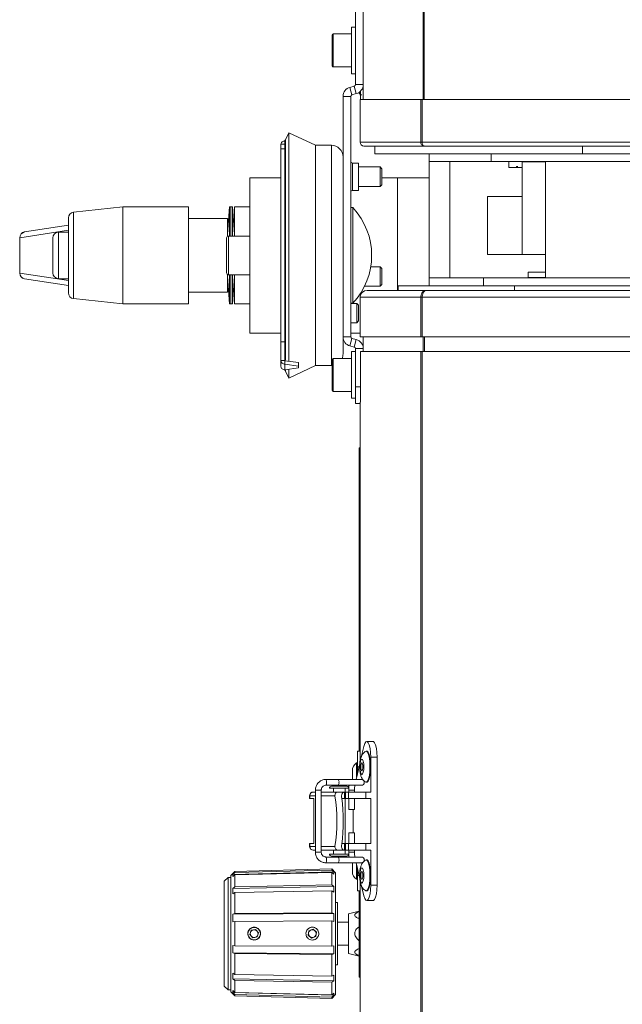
# Model space of a CAD drawing. Header units: millimetres. Extents: x -219 to 1361, y -849 to 661.
# Tile 19 of 73: x -219 to -64, y -414 to -160. Entities that reach past the tile are written whole.
import ezdxf

# ---------------------------------------------------------------- set-up
doc = ezdxf.new("R2010")
doc.units = ezdxf.units.MM

msp = doc.modelspace()

# ---------------------------------------------------------------- linework, layer by layer
at = {"color": 7, "linetype": 'Continuous', "lineweight": 15}
for p, q in [((-130.38, 138.44), (-130.38, -180.36)), ((-132.38, -176.55), (-132.38, -144.56)), ((-132.38, -161.74), (-133.38, -161.74)), ((-133.38, -165.45), (-133.38, -161.74)), ((-138.38, -166.21), (-138.38, -163.74)), ((-133.38, -163.49), (-138.13, -163.49)), ((-138.38, -171.74), (-138.38, -166.21)), ((-133.38, -173.74), (-133.38, -165.45)), ((-138.13, -171.99), (-133.38, -171.99)), ((-133.38, -173.74), (-132.38, -173.74)), ((-133.81, -177.24), (-132.68, -176.94)), ((-133.29, -179.17), (-133.81, -177.24)), ((-132.16, -178.87), (-132.68, -176.94)), ((-130.38, -176.55), (-132.38, -176.55)), ((-135.58, -241.56), (-135.58, -179.56)), ((-133.58, -179.56), (-135.58, -179.56)), ((-133.58, -241.56), (-133.58, -179.56)), ((-133.29, -179.17), (-132.16, -178.87)), ((-131.14, -178.29), (-131.1, -180.31)), ((-131.18, -180.36), (-131.18, -191.36)), ((-131.18, -180.36), (-115.53, -180.36)), ((-115.53, -191.36), (-115.53, -180.36)), ((-115.53, -180.36), (-115.21, -180.36)), ((-115.21, -180.36), (-60.38, -180.36)), ((-115.21, -180.36), (-115.21, -191.36)), ((-149.54, -188.95), (-150.38, -190.76)), ((-142.64, -192.17), (-149.54, -188.95)), ((-149.54, -188.95), (-149.54, -247.87)), ((-150.58, -191.91), (-151.58, -191.91)), ((-151.58, -193.06), (-151.58, -191.91)), ((-150.38, -190.89), (-150.58, -190.89)), ((-150.58, -245.07), (-150.58, -190.89)), ((-150.38, -190.76), (-150.38, -247.55)), ((-138.58, -192.17), (-142.64, -192.17)), ((-142.64, -192.17), (-142.64, -248.95)), ((-131.18, -191.36), (-115.53, -191.36)), ((-114.68, -192.36), (-130.18, -192.36)), ((-127.38, -192.36), (-127.38, -194.36)), ((-115.21, -191.36), (-115.53, -191.36)), ((-115.21, -191.36), (-60.38, -191.36)), ((-60.38, -192.36), (-114.68, -192.36)), ((-73.88, -192.36), (-73.88, -194.36)), ((-150.58, -193.06), (-151.58, -193.06)), ((-151.58, -200.56), (-151.58, -193.06)), ((-73.88, -194.36), (-127.38, -194.36)), ((-113.38, -196.36), (-113.38, -194.36)), ((-97.38, -196.36), (-97.38, -194.36)), ((19.12, -194.36), (-73.88, -194.36)), ((-131.58, -196.75), (-133.18, -196.75)), ((-131.58, -196.75), (-131.58, -203.8)), ((-126.03, -197.77), (-131.58, -197.77)), ((-125.58, -198.22), (-126.03, -197.77)), ((-126.03, -200.92), (-126.03, -197.77)), ((-113.38, -196.36), (-113.38, -226.36)), ((-113.38, -196.36), (-97.38, -196.36)), ((-108.02, -196.36), (-108.02, -226.36)), ((-97.38, -196.36), (42.62, -196.36)), ((-92.88, -196.36), (-92.88, -197.86)), ((-92.88, -197.86), (-89.38, -197.86)), ((-89.38, -196.46), (-89.38, -197.86)), ((-89.38, -196.46), (-83.38, -196.46)), ((-89.38, -197.86), (-89.38, -205.36)), ((-88.38, -196.36), (-88.38, -196.46)), ((-84.38, -196.46), (-84.38, -196.36)), ((-83.38, -220.36), (-83.38, -196.46)), ((-125.58, -200.8), (-125.58, -198.22)), ((-151.58, -200.56), (-159.58, -200.56)), ((-159.58, -200.56), (-159.58, -240.56)), ((-151.58, -200.56), (-151.58, -240.56)), ((-131.58, -202.77), (-126.03, -202.77)), ((-126.03, -202.77), (-126.03, -200.92)), ((-126.03, -202.77), (-125.58, -202.33)), ((-121.58, -200.56), (-125.58, -200.56)), ((-125.58, -202.33), (-125.58, -200.8)), ((-113.38, -200.56), (-121.58, -200.56)), ((-133.18, -203.8), (-131.58, -203.8)), ((-89.38, -205.36), (-98.38, -205.36)), ((-98.38, -220.36), (-98.38, -205.36)), ((-89.38, -220.36), (-89.38, -205.36)), ((-192.38, -208.06), (-205.04, -209.41)), ((-175.38, -208.06), (-192.38, -208.06)), ((-192.38, -208.06), (-192.38, -233.06)), ((-175.38, -208.06), (-175.38, -233.06)), ((-164.86, -208.06), (-165.38, -215.08)), ((-164.48, -208.06), (-164.86, -208.06)), ((-164.86, -208.06), (-164.86, -215.56)), ((-164.11, -208.06), (-164.48, -208.06)), ((-164.48, -215.56), (-164.48, -208.06)), ((-163.58, -215.08), (-164.11, -208.06)), ((-164.11, -215.56), (-164.11, -208.06)), ((-159.58, -208.06), (-163.58, -208.06)), ((-163.58, -208.06), (-163.58, -215.56)), ((-133.05, -208.23), (-133.58, -208.23)), ((-133.05, -208.23), (-133.05, -208.65)), ((-133.05, -208.65), (-133.05, -232.88)), ((-206.38, -212.77), (-217.66, -214.52)), ((-206.38, -230.21), (-206.38, -210.9)), ((-165.38, -211.06), (-175.38, -211.06)), ((-165.38, -215.56), (-165.38, -211.06)), ((-206.38, -214.56), (-208.88, -214.56)), ((-159.58, -215.56), (-165.08, -215.56)), ((-218.93, -216), (-218.93, -225.11)), ((-218.89, -216), (-218.89, -225.11)), ((-210.38, -225.06), (-210.38, -216.06)), ((-165.58, -216.06), (-165.58, -225.06)), ((-98.38, -220.36), (-83.38, -220.36)), ((-83.38, -224.86), (-83.38, -220.36)), ((-165.38, -230.06), (-165.38, -225.56)), ((-165.08, -225.56), (-159.58, -225.56)), ((-164.86, -225.56), (-164.86, -233.06)), ((-164.48, -233.06), (-164.48, -225.56)), ((-164.11, -233.06), (-164.11, -225.56)), ((-163.58, -225.56), (-163.58, -233.06)), ((-126.03, -223.49), (-128.44, -223.49)), ((-125.58, -223.94), (-126.03, -223.49)), ((-126.03, -225.36), (-126.03, -223.49)), ((-126.03, -228.49), (-126.03, -225.36)), ((-125.58, -225.48), (-125.58, -223.94)), ((-125.58, -228.05), (-125.58, -225.48)), ((-83.38, -224.86), (-87.88, -224.86)), ((-87.88, -224.86), (-87.88, -226.36)), ((-83.38, -226.26), (-83.38, -224.86)), ((-217.66, -226.59), (-206.38, -228.34)), ((-208.88, -226.56), (-206.38, -226.56)), ((-165.38, -226.03), (-164.86, -233.06)), ((-164.11, -233.06), (-163.58, -226.03)), ((-126.03, -228.49), (-125.58, -228.05)), ((-121.38, -229.56), (-121.38, -228.36)), ((-121.38, -228.36), (-91.38, -228.36)), ((-113.38, -228.36), (-113.38, -226.36)), ((-113.38, -226.36), (-99.38, -226.36)), ((-99.38, -228.36), (-99.38, -226.36)), ((-99.38, -226.36), (-42.38, -226.36)), ((-91.38, -228.36), (-91.38, -229.56)), ((36.62, -228.36), (-91.38, -228.36)), ((-87.88, -226.26), (-83.38, -226.26)), ((-84.38, -226.36), (-84.38, -226.26)), ((-175.38, -230.06), (-165.38, -230.06)), ((-130.04, -228.49), (-126.03, -228.49)), ((-129.38, -229.56), (-114.1, -229.56)), ((-114.1, -229.56), (-60.38, -229.56)), ((-205.04, -231.7), (-192.38, -233.06)), ((-192.38, -233.06), (-175.38, -233.06)), ((-164.86, -233.06), (-164.48, -233.06)), ((-164.48, -233.06), (-164.11, -233.06)), ((-163.58, -233.06), (-159.58, -233.06)), ((-133.58, -232.88), (-133.05, -232.88)), ((-132.03, -232.91), (-133.58, -232.91)), ((-131.58, -233.35), (-132.03, -232.91)), ((-132.03, -234.45), (-132.03, -232.91)), ((-131.58, -234.62), (-131.58, -233.35)), ((-115.55, -231.36), (-131.18, -231.36)), ((-131.18, -231.36), (-131.18, -241.56)), ((-115.17, -231.36), (-115.55, -231.36)), ((-115.55, -231.36), (-115.55, -241.56)), ((-60.38, -231.36), (-115.17, -231.36)), ((-115.17, -231.36), (-115.17, -241.56)), ((-132.03, -237.91), (-132.03, -234.45)), ((-131.58, -237.46), (-131.58, -234.62)), ((-133.58, -237.91), (-132.03, -237.91)), ((-132.03, -237.91), (-131.58, -237.46)), ((-151.58, -240.56), (-159.58, -240.56)), ((-151.58, -242.84), (-151.58, -240.56)), ((-131.18, -240.56), (-133.58, -240.56)), ((-151.58, -242.84), (-150.58, -242.84)), ((-151.58, -247.68), (-151.58, -242.84)), ((-135.58, -241.56), (-135.58, -245.95)), ((-133.58, -241.56), (-135.58, -241.56)), ((-133.29, -241.94), (-133.81, -243.87)), ((-132.16, -242.24), (-133.29, -241.94)), ((-132.16, -242.24), (-132.68, -244.18)), ((-131.18, -241.56), (-115.55, -241.56)), ((-130.38, -245.36), (-130.38, -241.56)), ((-130.37, -245.36), (-130.37, -241.56)), ((-115.55, -241.56), (-115.17, -241.56)), ((-115.17, -241.56), (-60.38, -241.56)), ((-150.58, -247.68), (-150.58, -245.07)), ((-132.68, -244.18), (-133.81, -243.87)), ((-132.38, -245.36), (-133.38, -245.36)), ((-133.38, -249.06), (-133.38, -245.36)), ((-130.38, -244.56), (-132.38, -244.56)), ((-132.38, -254.39), (-132.38, -244.56)), ((-131.12, -258.36), (-131.12, -245.36)), ((-131.12, -245.36), (-115.55, -245.36)), ((-115.55, -245.36), (-115.55, -677.36)), ((-115.55, -245.36), (-115.17, -245.36)), ((-115.17, -245.36), (-115.17, -677.36)), ((-115.17, -245.36), (-60.38, -245.36)), ((-150.58, -247.68), (-151.58, -247.68)), ((-151.58, -249.2), (-151.58, -247.68)), ((-150.57, -247.73), (-150.58, -247.68)), ((-150.57, -247.73), (-150.57, -248.6)), ((-147.07, -248.2), (-150.57, -247.73)), ((-150.57, -250.04), (-150.57, -248.6)), ((-147.07, -249.07), (-150.57, -248.6)), ((-147.07, -249.07), (-147.07, -248.2)), ((-138.38, -249.83), (-138.38, -247.36)), ((-133.38, -247.11), (-138.13, -247.11)), ((-150.58, -250.23), (-150.58, -250.2)), ((-150.58, -250.23), (-150.38, -250.23)), ((-150.57, -250.04), (-147.07, -249.57)), ((-150.38, -250.01), (-150.38, -250.35)), ((-150.38, -250.35), (-149.54, -252.16)), ((-149.54, -252.16), (-142.64, -248.95)), ((-149.54, -249.9), (-149.54, -252.16)), ((-147.07, -249.57), (-147.07, -249.07)), ((-142.64, -248.95), (-138.58, -248.95)), ((-138.58, -248.95), (-138.38, -248.94)), ((-138.38, -255.36), (-138.38, -249.83)), ((-133.38, -257.36), (-133.38, -249.06)), ((-138.13, -255.61), (-133.38, -255.61)), ((-132.38, -254.39), (-131.12, -254.39)), ((-132.38, -254.39), (-132.38, -258.76)), ((-133.38, -257.36), (-132.38, -257.36)), ((-132.38, -258.76), (-131.14, -258.76)), ((-131.14, -258.36), (-131.14, -350.68)), ((-131.14, -258.36), (-131.12, -258.36)), ((-131.14, -258.36), (-131.14, -258.36)), ((-131.38, -270.11), (-131.38, -348.36)), ((-131.14, -270.11), (-131.38, -270.11)), ((-130.2, -347.11), (-130.78, -349.56)), ((-127.82, -345.86), (-129.46, -345.86)), ((-131.88, -348.36), (-131.14, -348.36)), ((-131.88, -352.35), (-131.88, -348.36)), ((-129.46, -348.36), (-129.64, -348.36)), ((-128.45, -358.86), (-128.45, -349.86)), ((-128.45, -349.86), (-126.8, -349.86)), ((-126.8, -382.86), (-126.8, -349.86)), ((-131.27, -351.59), (-132.22, -355.61)), ((-131.88, -351.36), (-132.07, -351.36)), ((-132.07, -354.97), (-132.07, -351.36)), ((-131.88, -352.35), (-131.88, -354.19)), ((-133.18, -355.61), (-133.18, -353.36)), ((-136.82, -355.61), (-140.01, -355.61)), ((-140.01, -357.11), (-136.82, -357.11)), ((-138.57, -357.36), (-134.57, -357.36)), ((-130.84, -355.61), (-136.82, -355.61)), ((-136.82, -357.11), (-130.84, -357.11)), ((-129.64, -356.36), (-129.46, -356.36)), ((-144.24, -359.86), (-144.24, -360.56)), ((-144.14, -359.86), (-144.14, -360.56)), ((-143.24, -358.86), (-143.17, -358.86)), ((-143.17, -358.86), (-142.7, -358.86)), ((-142.7, -358.36), (-142.7, -374.36)), ((-141.2, -374.36), (-141.2, -358.36)), ((-141.2, -358.86), (-136.86, -358.86)), ((-139.07, -357.86), (-134.07, -357.86)), ((-138.07, -357.86), (-138.07, -358.86)), ((-136.86, -358.86), (-135.21, -358.86)), ((-135.21, -358.86), (-135.21, -360.56)), ((-135.21, -358.86), (-134.92, -358.86)), ((-135.07, -358.86), (-135.07, -357.86)), ((-134.12, -358.86), (-135.07, -358.86)), ((-134.92, -360.56), (-134.92, -358.86)), ((-134.17, -358.86), (-134.92, -358.86)), ((-134.17, -360.56), (-134.17, -358.86)), ((-134.12, -358.36), (-134.12, -358.86)), ((-129.71, -358.86), (-134.12, -358.86)), ((-132.62, -358.86), (-132.62, -358.36)), ((-129.71, -360.56), (-129.71, -358.86)), ((-128.45, -358.86), (-129.71, -358.86)), ((-144.14, -360.56), (-144.24, -360.56)), ((-143.13, -360.56), (-144.14, -360.56)), ((-143.13, -372.16), (-143.13, -360.56)), ((-135.21, -360.56), (-135.91, -360.56)), ((-135.21, -360.56), (-134.92, -360.56)), ((-135.07, -372.16), (-135.07, -360.56)), ((-134.17, -360.56), (-134.92, -360.56)), ((-134.12, -360.56), (-134.12, -363.36)), ((-129.71, -360.56), (-134.12, -360.56)), ((-132.62, -363.36), (-132.62, -360.56)), ((-128.45, -360.56), (-129.71, -360.56)), ((-128.45, -360.56), (-128.45, -372.16)), ((-132.62, -363.36), (-134.12, -363.36)), ((-133, -363.36), (-133, -369.36)), ((-134.12, -369.36), (-134.12, -372.16)), ((-132.62, -369.36), (-134.12, -369.36)), ((-132.62, -372.16), (-132.62, -369.36)), ((-144.24, -372.16), (-144.24, -372.86)), ((-144.24, -372.16), (-144.14, -372.16)), ((-144.14, -372.16), (-143.13, -372.16)), ((-144.14, -372.16), (-144.14, -372.86)), ((-135.91, -372.16), (-135.21, -372.16)), ((-135.21, -372.16), (-135.21, -373.86)), ((-134.92, -372.16), (-135.21, -372.16)), ((-134.92, -373.86), (-134.92, -372.16)), ((-134.92, -372.16), (-134.17, -372.16)), ((-134.17, -373.86), (-134.17, -372.16)), ((-134.12, -372.16), (-129.71, -372.16)), ((-129.71, -373.86), (-129.71, -372.16)), ((-129.71, -372.16), (-128.45, -372.16)), ((-143.17, -373.86), (-143.24, -373.86)), ((-142.7, -373.86), (-143.17, -373.86)), ((-136.86, -373.86), (-141.2, -373.86)), ((-139.07, -374.86), (-134.07, -374.86)), ((-134.57, -375.36), (-138.57, -375.36)), ((-138.07, -373.86), (-138.07, -374.86)), ((-135.21, -373.86), (-136.86, -373.86)), ((-134.92, -373.86), (-135.21, -373.86)), ((-135.07, -374.86), (-135.07, -373.86)), ((-134.17, -373.86), (-134.92, -373.86)), ((-134.12, -373.86), (-134.12, -374.36)), ((-129.71, -373.86), (-134.12, -373.86)), ((-132.62, -374.36), (-132.62, -373.86)), ((-128.45, -373.86), (-129.71, -373.86)), ((-128.45, -382.86), (-128.45, -373.86)), ((-136.82, -375.61), (-140.01, -375.61)), ((-140.01, -377.11), (-136.82, -377.11)), ((-130.84, -375.61), (-136.82, -375.61)), ((-136.82, -377.11), (-130.84, -377.11)), ((-133.18, -379.36), (-133.18, -377.11)), ((-132.22, -377.11), (-131.25, -381.17)), ((-132.07, -381.36), (-132.07, -377.75)), ((-129.46, -376.36), (-129.64, -376.36)), ((-163.46, -379.33), (-164.48, -380.36)), ((-164.48, -410.36), (-164.48, -380.36)), ((-137.97, -379.47), (-163.97, -380.14)), ((-163.97, -380.14), (-163.46, -379.64)), ((-163.97, -380.67), (-163.97, -380.14)), ((-163.97, -380.67), (-163.46, -380.18)), ((-138.46, -378.67), (-163.46, -379.33)), ((-163.46, -379.64), (-138.46, -378.99)), ((-163.46, -379.33), (-163.46, -379.64)), ((-163.46, -380.18), (-138.46, -379.56)), ((-163.46, -380.18), (-163.46, -383.31)), ((-137.48, -379.65), (-138.46, -378.67)), ((-138.46, -378.99), (-138.46, -378.67)), ((-138.46, -378.99), (-137.97, -379.47)), ((-138.46, -382.81), (-138.46, -379.56)), ((-138.46, -379.56), (-137.97, -380.02)), ((-137.97, -380.02), (-137.97, -379.47)), ((-137.48, -379.65), (-137.48, -411.06)), ((-131.88, -380.37), (-131.88, -378.52)), ((-131.88, -384.36), (-131.88, -380.37)), ((-165.18, -380.86), (-166.18, -381.86)), ((-166.18, -408.86), (-166.18, -381.86)), ((-164.48, -380.86), (-165.18, -380.86)), ((-165.18, -380.86), (-165.18, -409.86)), ((-137.97, -383.18), (-163.97, -383.69)), ((-163.46, -383.31), (-138.46, -382.81)), ((-138.46, -382.81), (-137.97, -383.18)), ((-137.97, -384.68), (-137.97, -383.18)), ((-132.07, -381.36), (-131.88, -381.36)), ((-131.14, -381.98), (-131.14, -575.68)), ((-130.78, -383.14), (-130.2, -385.6)), ((-128.45, -382.86), (-126.8, -382.86)), ((-163.97, -383.69), (-163.46, -383.31)), ((-163.97, -385.13), (-163.97, -383.69)), ((-163.97, -385.13), (-163.46, -384.79)), ((-163.46, -384.79), (-138.46, -384.36)), ((-163.46, -384.79), (-163.46, -390.2)), ((-138.46, -389.99), (-138.46, -384.36)), ((-138.46, -384.36), (-137.97, -384.68)), ((-131.14, -384.36), (-131.88, -384.36)), ((-131.38, -384.36), (-131.38, -406.61)), ((-129.64, -384.36), (-129.46, -384.36)), ((-136.98, -387.36), (-137.48, -387.36)), ((-136.98, -387.36), (-136.98, -403.36)), ((-129.46, -386.86), (-127.82, -386.86)), ((-137.97, -390.15), (-163.97, -390.37)), ((-163.97, -390.37), (-163.46, -390.2)), ((-163.97, -392.33), (-163.97, -390.37)), ((-163.46, -390.2), (-138.46, -389.99)), ((-138.46, -389.99), (-137.97, -390.15)), ((-137.97, -392.2), (-137.97, -390.15)), ((-131.38, -389.56), (-134.18, -390.26)), ((-134.18, -390.26), (-134.18, -400.46)), ((-163.97, -392.33), (-163.46, -392.23)), ((-163.46, -392.23), (-138.46, -392.1)), ((-163.46, -392.23), (-163.46, -398.48)), ((-138.46, -398.61), (-138.46, -392.1)), ((-138.46, -392.1), (-137.97, -392.2)), ((-134.18, -392.36), (-136.98, -392.36)), ((-159.25, -394.49), (-159.61, -395.59)), ((-159.61, -395.59), (-158.85, -396.45)), ((-158.12, -394.26), (-159.25, -394.49)), ((-157.35, -395.12), (-158.12, -394.26)), ((-157.72, -396.22), (-157.35, -395.12)), ((-144.36, -394.6), (-144.57, -395.74)), ((-144.57, -395.74), (-143.7, -396.49)), ((-143.27, -394.22), (-144.36, -394.6)), ((-142.4, -394.97), (-143.27, -394.22)), ((-142.61, -396.11), (-142.4, -394.97)), ((-163.97, -400.34), (-163.97, -398.38)), ((-163.97, -398.38), (-163.46, -398.48)), ((-158.85, -396.45), (-157.72, -396.22)), ((-143.7, -396.49), (-142.61, -396.11)), ((-136.98, -398.36), (-134.18, -398.36)), ((-163.97, -400.34), (-163.46, -400.51)), ((-137.97, -400.56), (-163.97, -400.34)), ((-163.46, -398.48), (-138.46, -398.61)), ((-163.46, -400.51), (-163.46, -405.92)), ((-163.46, -400.51), (-138.46, -400.72)), ((-138.46, -398.61), (-137.97, -398.52)), ((-138.46, -400.72), (-137.97, -400.56)), ((-138.46, -406.35), (-138.46, -400.72)), ((-137.97, -400.56), (-137.97, -398.52)), ((-134.18, -400.46), (-131.38, -401.16)), ((-137.48, -403.36), (-136.98, -403.36)), ((-163.97, -405.58), (-163.46, -405.92)), ((-163.97, -407.02), (-163.97, -405.58)), ((-163.46, -405.92), (-138.46, -406.35)), ((-163.97, -407.02), (-163.46, -407.41)), ((-137.97, -407.53), (-163.97, -407.02)), ((-163.46, -407.41), (-163.46, -410.53)), ((-163.46, -407.41), (-138.46, -407.9)), ((-138.46, -406.35), (-137.97, -406.03)), ((-138.46, -407.9), (-137.97, -407.53)), ((-138.46, -411.15), (-138.46, -407.9)), ((-137.97, -407.53), (-137.97, -406.03)), ((-131.14, -406.61), (-131.38, -406.61)), ((-166.18, -408.86), (-165.18, -409.86)), ((-165.18, -409.86), (-164.48, -409.86)), ((-164.48, -410.36), (-163.46, -411.38)), ((-163.97, -410.05), (-163.46, -410.53)), ((-163.97, -410.57), (-163.97, -410.05)), ((-163.97, -410.57), (-163.46, -411.07)), ((-137.97, -411.24), (-163.97, -410.57)), ((-163.46, -410.53), (-138.46, -411.15)), ((-163.46, -411.07), (-163.46, -411.38)), ((-163.46, -411.07), (-138.46, -411.72)), ((-138.46, -411.15), (-137.97, -410.69)), ((-138.46, -412.04), (-137.48, -411.06)), ((-137.97, -411.24), (-137.97, -410.69)), ((-163.46, -411.38), (-138.46, -412.04)), ((-138.46, -411.72), (-137.97, -411.24)), ((-138.46, -412.04), (-138.46, -411.72))]:
    msp.add_line(p, q, dxfattribs=at)
at = {"color": 8, "linetype": 'Continuous', "lineweight": 15}
for p, q in [((-114.92, 138.44), (-114.92, -180.36)), ((-114.66, 138.44), (-114.66, -180.36)), ((-138.13, -163.49), (-138.13, -166.12)), ((-138.13, -166.12), (-138.13, -171.99)), ((-138.58, -192.17), (-138.58, -248.95)), ((-133.18, -196.75), (-133.18, -203.8)), ((-121.58, -200.56), (-121.58, -229.56)), ((-205.04, -209.41), (-205.04, -231.7)), ((-206.38, -214.06), (-218.89, -216)), ((-208.88, -214.56), (-208.88, -226.56)), ((-165.08, -215.56), (-165.08, -225.56)), ((-218.93, -216), (-218.89, -216)), ((-218.93, -225.11), (-218.89, -225.11)), ((-218.89, -225.11), (-206.38, -227.05)), ((-114.95, -245.36), (-114.95, -241.56)), ((-114.62, -245.36), (-114.62, -241.56)), ((-138.13, -247.11), (-138.13, -249.73)), ((-138.13, -249.73), (-138.13, -255.61)), ((-131.14, -258.36), (-131.14, -350.68)), ((-131.44, -352.35), (-131.88, -352.35)), ((-144.14, -359.86), (-144.24, -359.86)), ((-142.7, -359.86), (-144.14, -359.86)), ((-142.7, -358.36), (-141.76, -358.36)), ((-141.76, -358.36), (-141.2, -358.36)), ((-137.65, -359.86), (-141.2, -359.86)), ((-132.62, -358.36), (-134.12, -358.36)), ((-144.24, -372.86), (-144.14, -372.86)), ((-144.14, -372.86), (-142.7, -372.86)), ((-141.2, -372.86), (-137.65, -372.86)), ((-142.7, -374.36), (-141.76, -374.36)), ((-141.76, -374.36), (-141.2, -374.36)), ((-132.62, -374.36), (-134.12, -374.36)), ((-131.88, -380.37), (-131.44, -380.37)), ((-131.14, -381.98), (-131.14, -575.68))]:
    msp.add_line(p, q, dxfattribs=at)
at = {"color": 7, "linetype": 'Continuous', "lineweight": 15, "flags": 128}
for points in [[(-115.21, -191.36), (-115.2, -191.55), (-115.17, -191.74), (-115.12, -191.91), (-115.05, -192.06), (-114.97, -192.19), (-114.88, -192.28), (-114.78, -192.34), (-114.68, -192.36)], [(-128.45, -349.86), (-128.49, -348.68), (-128.62, -347.61), (-128.83, -346.74), (-129.09, -346.14), (-129.38, -345.87), (-129.68, -345.95), (-129.96, -346.38), (-130.2, -347.11)], [(-126.8, -349.86), (-126.85, -348.68), (-126.98, -347.61), (-127.18, -346.74), (-127.44, -346.14), (-127.73, -345.87), (-127.82, -345.86)], [(-128.63, -352.36), (-128.67, -351.18), (-128.8, -350.1), (-129.01, -349.23), (-129.27, -348.63), (-129.56, -348.37), (-129.81, -348.41)], [(-128.45, -352.36), (-128.49, -351.18), (-128.63, -350.1), (-128.83, -349.23), (-129.09, -348.63), (-129.38, -348.37), (-129.46, -348.36)], [(-130.21, -352.36), (-130.25, -351.59), (-130.36, -350.94), (-130.52, -350.51), (-130.72, -350.36), (-130.91, -350.51), (-131.08, -350.94), (-131.19, -351.59), (-131.22, -352.36), (-131.19, -353.12), (-131.08, -353.77), (-130.91, -354.2), (-130.72, -354.36), (-130.52, -354.2), (-130.36, -353.77), (-130.25, -353.12), (-130.21, -352.36)], [(-130.97, -352.36), (-130.95, -352.74), (-130.9, -353.06), (-130.81, -353.28), (-130.72, -353.36), (-130.62, -353.28), (-130.54, -353.06), (-130.48, -352.74), (-130.47, -352.36), (-130.48, -351.97), (-130.54, -351.65), (-130.62, -351.43), (-130.72, -351.36), (-130.81, -351.43), (-130.9, -351.65), (-130.95, -351.97), (-130.97, -352.36)], [(-129.81, -356.3), (-129.56, -356.34), (-129.27, -356.08), (-129.01, -355.48), (-128.8, -354.61), (-128.67, -353.53), (-128.63, -352.36)], [(-129.46, -356.36), (-129.38, -356.34), (-129.09, -356.08), (-128.83, -355.48), (-128.63, -354.61), (-128.49, -353.53), (-128.45, -352.36)], [(-128.63, -380.36), (-128.67, -379.18), (-128.8, -378.1), (-129.01, -377.23), (-129.27, -376.63), (-129.56, -376.37), (-129.81, -376.41)], [(-128.45, -380.36), (-128.49, -379.18), (-128.63, -378.1), (-128.83, -377.23), (-129.09, -376.63), (-129.38, -376.37), (-129.46, -376.36)], [(-130.21, -380.36), (-130.25, -379.59), (-130.36, -378.94), (-130.52, -378.51), (-130.72, -378.36), (-130.91, -378.51), (-131.08, -378.94), (-131.19, -379.59), (-131.22, -380.36), (-131.19, -381.12), (-131.08, -381.77), (-130.91, -382.2), (-130.72, -382.36), (-130.52, -382.2), (-130.36, -381.77), (-130.25, -381.12), (-130.21, -380.36)], [(-130.97, -380.36), (-130.95, -380.74), (-130.9, -381.06), (-130.81, -381.28), (-130.72, -381.36), (-130.62, -381.28), (-130.54, -381.06), (-130.48, -380.74), (-130.47, -380.36), (-130.48, -379.97), (-130.54, -379.65), (-130.62, -379.43), (-130.72, -379.36), (-130.81, -379.43), (-130.9, -379.65), (-130.95, -379.97), (-130.97, -380.36)], [(-129.81, -384.3), (-129.56, -384.34), (-129.27, -384.08), (-129.01, -383.48), (-128.8, -382.61), (-128.67, -381.53), (-128.63, -380.36)], [(-129.46, -384.36), (-129.38, -384.34), (-129.09, -384.08), (-128.83, -383.48), (-128.63, -382.61), (-128.49, -381.53), (-128.45, -380.36)], [(-130.2, -385.6), (-129.96, -386.34), (-129.68, -386.76), (-129.38, -386.84), (-129.09, -386.57), (-128.83, -385.98), (-128.62, -385.1), (-128.49, -384.03), (-128.45, -382.86)], [(-127.82, -386.86), (-127.73, -386.84), (-127.44, -386.57), (-127.18, -385.98), (-126.98, -385.1), (-126.85, -384.03), (-126.8, -382.86)]]:
    msp.add_lwpolyline(points, dxfattribs=at)
at = {"color": 8, "linetype": 'Continuous', "lineweight": 15, "flags": 128}
msp.add_lwpolyline([(-139.82, -356.36), (-139.84, -356.64), (-139.88, -356.89), (-139.94, -357.05), (-140.01, -357.11), (-140.01, -357.11)], dxfattribs=at)
at = {"color": 7, "linetype": 'Continuous', "lineweight": 15}
msp.add_circle((-158.48, -395.36), 1.6, dxfattribs=at)
for centre, radius, start, end in [((-138.13, -163.74), 0.25, 90, 180), ((-138.13, -171.74), 0.25, 180, 270), ((-133.18, -179.56), 2.4, 105, 180), ((-132.78, -176.55), 0.4, 285, 0), ((-132.78, -176.55), 2.4, 285, 0), ((-133.18, -179.56), 0.4, 105, 180), ((-128.93, -178.29), 2.17, 179.2468, 207.7456), ((-138.58, -195.17), 3, 0, 90), ((-130.18, -191.36), 1, 180, 270), ((-114.6, -191.43), 0.934, 175.7181, 264.955), ((-133.18, -196.35), 0.4, 180, 270), ((-133.18, -204.2), 0.4, 90, 180), ((-204.88, -210.9), 1.5, 96.1155, 180), ((-146.31, -220.56), 18.11, 317.1042, 42.8958), ((-217.43, -216), 1.5, 98.8187, 180), ((-208.88, -216.06), 1.5, 90, 180), ((-165.08, -216.06), 0.5, 90, 180), ((-217.43, -225.11), 1.5, 180, 261.1813), ((-208.88, -225.06), 1.5, 180, 270), ((-165.08, -225.06), 0.5, 180, 270), ((-204.88, -230.21), 1.5, 180, 263.8845), ((-129.38, -231.36), 1.8, 90, 180), ((-133.18, -241.56), 2.4, 180, 255), ((-133.18, -241.56), 0.4, 180, 255), ((-132.78, -244.56), 2.4, 0, 75), ((-138.58, -245.95), 3, 337.2528, 0), ((-132.78, -244.56), 0.4, 0, 75), ((-138.13, -247.36), 0.25, 90, 180), ((-138.13, -255.36), 0.25, 180, 270), ((-130.83, -353.36), 2.35, 121.7519, 180), ((-138.57, -357.86), 0.5, 90, 180), ((-134.57, -357.86), 0.5, 360, 90), ((-130.84, -356.36), 0.75, 270, 90), ((-143.24, -359.86), 1, 90, 180), ((-143.16, -359.84), 0.984, 90.9606, 180.9294), ((-182.71, -366.36), 45.52, 351.7908, 8.2092), ((-181.76, -366.36), 46.22, 352.6198, 7.3802), ((-143.24, -372.86), 1, 180, 270), ((-143.16, -372.87), 0.984, 179.0702, 269.0398), ((-138.57, -374.86), 0.5, 180, 270), ((-134.57, -374.86), 0.5, 270, 360), ((-130.84, -376.36), 0.75, 270, 90), ((-130.83, -379.36), 2.35, 180, 238.2481), ((-158.48, -395.36), 1, 161.7523, 221.7523), ((-158.48, -395.36), 1, 101.7523, 161.7523), ((-158.48, -395.36), 1, 41.7523, 101.7523), ((-158.48, -395.36), 1, 281.7523, 341.7523), ((-158.48, -395.36), 1, 341.7523, 41.7523), ((-143.48, -395.36), 1, 169.3586, 229.3586), ((-143.48, -395.36), 1, 109.3586, 169.3586), ((-143.48, -395.36), 1, 49.3586, 109.3586), ((-143.48, -395.36), 1, 289.3586, 349.3586), ((-143.48, -395.36), 1, 349.3586, 49.3586), ((-158.48, -395.36), 1, 221.7523, 281.7523), ((-143.48, -395.36), 1, 229.3586, 289.3586)]:
    msp.add_arc(centre, radius, start, end, dxfattribs=at)
at = {"color": 8, "linetype": 'Continuous', "lineweight": 15}
for centre, radius, start, end in [((-217.42, -215.97), 1.47, 99.3727, 181.1818), ((-217.42, -225.14), 1.47, 178.8182, 260.6273), ((-140.71, -356.18), 0.902, 348.7815, 39.5715), ((-137.51, -356.18), 0.901, 348.7708, 39.593), ((-137.51, -356.53), 0.901, 320.407, 11.2292), ((-140.71, -376.18), 0.903, 348.7987, 39.5314), ((-140.71, -376.53), 0.902, 320.4237, 11.2212), ((-137.51, -376.18), 0.901, 348.7691, 39.5952), ((-137.51, -376.53), 0.901, 320.406, 11.2302)]:
    msp.add_arc(centre, radius, start, end, dxfattribs=at)
at = {"color": 7, "linetype": 'Continuous', "lineweight": 15}
for points, knots in [([(-131.57, -178.57), (-131.48, -178.7), (-131.3, -178.99), (-131, -179.18), (-130.85, -179.28)], [0, 0, 0, 0, 0.472859, 1, 1, 1, 1]), ([(-151.58, -191.91), (-151.57, -191.8), (-151.54, -191.58), (-151.31, -191.3), (-150.97, -191.11), (-150.71, -191.09), (-150.57, -191.08)], [0, 0, 0, 0, 0.250001, 0.500002, 0.750002, 1, 1, 1, 1]), ([(-90.53, -197.63), (-90.54, -197.63), (-90.55, -197.62), (-90.62, -197.6), (-90.69, -197.61), (-90.75, -197.63), (-90.81, -197.67), (-90.85, -197.71), (-90.87, -197.75), (-90.89, -197.81), (-90.91, -197.86)], [0, 0, 0, 0, 0.03863, 0.135926, 0.207451, 0.31316, 0.40801, 0.482957, 0.592963, 1, 1, 1, 1]), ([(-115.55, -231.36), (-115.54, -231.16), (-115.51, -230.76), (-115.27, -230.23), (-114.91, -229.82), (-114.5, -229.6), (-114.22, -229.56), (-114.1, -229.56), (-114.1, -229.56)], [0, 0, 0, 0, 0.210024, 0.418964, 0.628741, 0.842241, 0.99596, 1, 1, 1, 1]), ([(-115.17, -231.36), (-115.15, -231.16), (-115.13, -230.76), (-114.96, -230.23), (-114.69, -229.82), (-114.39, -229.6), (-114.19, -229.56), (-114.1, -229.56), (-114.1, -229.56)], [0, 0, 0, 0, 0.210024, 0.418964, 0.628741, 0.842241, 0.99596, 1, 1, 1, 1]), ([(-150.57, -248.6), (-150.71, -248.58), (-150.97, -248.55), (-151.31, -248.34), (-151.54, -248.04), (-151.57, -247.8), (-151.58, -247.68)], [0, 0, 0, 0, 0.249998, 0.499999, 0.75, 1, 1, 1, 1]), ([(-151.58, -249.2), (-151.57, -249.31), (-151.54, -249.53), (-151.31, -249.81), (-150.97, -250.01), (-150.71, -250.03), (-150.57, -250.04)], [0, 0, 0, 0, 0.2500004, 0.5000017, 0.7500023, 1, 1, 1, 1]), ([(-129.85, -348.44), (-130.02, -348.57), (-130.36, -348.85), (-130.73, -349.39), (-131, -350.01), (-131.19, -350.76), (-131.3, -351.71), (-131.31, -352.76), (-131.21, -353.82), (-131.02, -354.67), (-130.7, -355.38), (-130.32, -355.92), (-129.98, -356.16), (-129.83, -356.26)], [0, 0, 0, 0, 0.073043, 0.145278, 0.223369, 0.322577, 0.431139, 0.542904, 0.654528, 0.778285, 0.861419, 0.941756, 1, 1, 1, 1]), ([(-140.01, -355.61), (-140.2, -355.62), (-140.68, -355.65), (-141.43, -355.96), (-142.12, -356.58), (-142.6, -357.41), (-142.66, -358.04), (-142.7, -358.36)], [0, 0, 0, 0, 0.131294, 0.346312, 0.561825, 0.777897, 1, 1, 1, 1]), ([(-141.2, -358.36), (-141.19, -358.27), (-141.18, -358.03), (-141.03, -357.66), (-140.73, -357.32), (-140.36, -357.13), (-140.11, -357.11), (-140.01, -357.11)], [0, 0, 0, 0, 0.131042, 0.358548, 0.591312, 0.829814, 1, 1, 1, 1]), ([(-134.01, -357.11), (-134.03, -357.16), (-134.09, -357.44), (-134.12, -357.89), (-134.12, -358.26), (-134.12, -358.36)], [0, 0, 0, 0, 0.163044, 0.788982, 1, 1, 1, 1]), ([(-132.62, -358.36), (-132.62, -358.23), (-132.62, -357.91), (-132.57, -357.45), (-132.52, -357.21), (-132.49, -357.11)], [0, 0, 0, 0, 0.256653, 0.677276, 1, 1, 1, 1]), ([(-136.86, -358.86), (-136.95, -358.86), (-137.13, -358.88), (-137.36, -359.01), (-137.54, -359.2), (-137.67, -359.49), (-137.66, -359.72), (-137.65, -359.86)], [0, 0, 0, 0, 0.167546, 0.334524, 0.514966, 0.730263, 1, 1, 1, 1]), ([(-135.93, -360.42), (-135.95, -360.12), (-135.98, -359.72), (-135.84, -359.26), (-135.68, -359.04), (-135.49, -358.9), (-135.32, -358.86), (-135.23, -358.86), (-135.21, -358.86)], [0, 0, 0, 0, 0.438984, 0.602548, 0.767043, 0.87642, 0.969294, 1, 1, 1, 1]), ([(-137.65, -372.86), (-137.66, -373), (-137.67, -373.28), (-137.49, -373.59), (-137.24, -373.79), (-137.02, -373.85), (-136.88, -373.86), (-136.86, -373.86)], [0, 0, 0, 0, 0.2949942, 0.5635971, 0.7567676, 0.9511405, 1, 1, 1, 1]), ([(-135.21, -373.86), (-135.29, -373.85), (-135.44, -373.83), (-135.65, -373.71), (-135.85, -373.45), (-135.98, -372.97), (-135.95, -372.55), (-135.93, -372.29)], [0, 0, 0, 0, 0.104425, 0.20817, 0.364459, 0.6197, 1, 1, 1, 1]), ([(-142.7, -374.36), (-142.69, -374.54), (-142.66, -375.04), (-142.35, -375.81), (-141.74, -376.53), (-140.93, -377.01), (-140.32, -377.07), (-140.01, -377.11)], [0, 0, 0, 0, 0.129865, 0.347547, 0.566008, 0.783957, 1, 1, 1, 1]), ([(-140.01, -375.61), (-140.09, -375.6), (-140.32, -375.59), (-140.68, -375.42), (-141.02, -375.08), (-141.18, -374.69), (-141.19, -374.44), (-141.2, -374.36)], [0, 0, 0, 0, 0.130228, 0.37906, 0.628168, 0.869228, 1, 1, 1, 1]), ([(-134.12, -374.36), (-134.12, -374.51), (-134.12, -374.95), (-134.06, -375.34), (-134.03, -375.61)], [0, 0, 0, 0, 0.341847, 1, 1, 1, 1]), ([(-132.49, -375.61), (-132.5, -375.56), (-132.54, -375.42), (-132.6, -375.05), (-132.62, -374.65), (-132.62, -374.41), (-132.62, -374.36)], [0, 0, 0, 0, 0.165097, 0.498315, 0.888026, 1, 1, 1, 1]), ([(-129.85, -376.44), (-130.02, -376.57), (-130.36, -376.85), (-130.73, -377.39), (-131, -378.01), (-131.19, -378.76), (-131.3, -379.71), (-131.31, -380.76), (-131.21, -381.82), (-131.02, -382.67), (-130.7, -383.38), (-130.32, -383.92), (-129.98, -384.16), (-129.83, -384.26)], [0, 0, 0, 0, 0.0730429, 0.1452787, 0.2233691, 0.3225766, 0.4311385, 0.5429048, 0.6545283, 0.7782851, 0.8614187, 0.9417564, 1, 1, 1, 1]), ([(-131.38, -391.48), (-131.64, -391.39), (-132.05, -391.24), (-132.45, -390.94), (-132.62, -390.65), (-132.54, -390.35), (-132.15, -390.01), (-131.72, -389.78), (-131.39, -389.67), (-131.38, -389.67)], [0, 0, 0, 0, 0.207017, 0.33957, 0.473502, 0.592365, 0.734411, 0.997345, 1, 1, 1, 1]), ([(-159.65, -396.52), (-159.77, -396.38), (-160.01, -396.09), (-160.15, -395.54), (-160.12, -394.98), (-159.9, -394.45), (-159.53, -394.04), (-159.03, -393.77), (-158.48, -393.67), (-157.92, -393.77), (-157.43, -394.05), (-157.06, -394.47), (-156.84, -394.99), (-156.81, -395.55), (-156.97, -396.09), (-157.3, -396.55), (-157.76, -396.87), (-158.3, -397.03), (-158.87, -396.99), (-159.33, -396.8), (-159.56, -396.6), (-159.65, -396.52)], [0, 0, 0, 0, 0.0536646, 0.1073332, 0.1609028, 0.2144033, 0.2680218, 0.3217198, 0.3752703, 0.4286565, 0.482178, 0.5360024, 0.5898621, 0.64338, 0.6966139, 0.7499978, 0.8037639, 0.8576516, 0.911282, 0.9646767, 1, 1, 1, 1]), ([(-144.64, -396.53), (-144.76, -396.39), (-145, -396.1), (-145.15, -395.55), (-145.13, -394.99), (-144.91, -394.47), (-144.54, -394.05), (-144.04, -393.77), (-143.49, -393.67), (-142.93, -393.77), (-142.44, -394.04), (-142.06, -394.46), (-141.85, -394.98), (-141.81, -395.54), (-141.97, -396.08), (-142.29, -396.54), (-142.75, -396.87), (-143.29, -397.03), (-143.85, -396.99), (-144.32, -396.81), (-144.55, -396.61), (-144.64, -396.53)], [0, 0, 0, 0, 0.053668, 0.107338, 0.160918, 0.214429, 0.268047, 0.321743, 0.375303, 0.428704, 0.482228, 0.536046, 0.589904, 0.643437, 0.69669, 0.750076, 0.803831, 0.857715, 0.91136, 0.964772, 1, 1, 1, 1]), ([(-131.38, -397.19), (-131.65, -396.96), (-132.08, -396.6), (-132.47, -395.99), (-132.61, -395.45), (-132.55, -394.9), (-132.18, -394.23), (-131.75, -393.77), (-131.41, -393.54), (-131.38, -393.52)], [0, 0, 0, 0, 0.231115, 0.368213, 0.479333, 0.590899, 0.729086, 0.980394, 1, 1, 1, 1]), ([(-131.38, -401.01), (-131.64, -400.91), (-132.05, -400.76), (-132.45, -400.46), (-132.62, -400.18), (-132.54, -399.88), (-132.15, -399.53), (-131.72, -399.31), (-131.39, -399.2), (-131.38, -399.2)], [0, 0, 0, 0, 0.207016, 0.33957, 0.473501, 0.592365, 0.73441, 0.997344, 1, 1, 1, 1])]:
    msp.add_open_spline(points, degree=3, knots=knots, dxfattribs=at)

doc.saveas('drawing.dxf')
